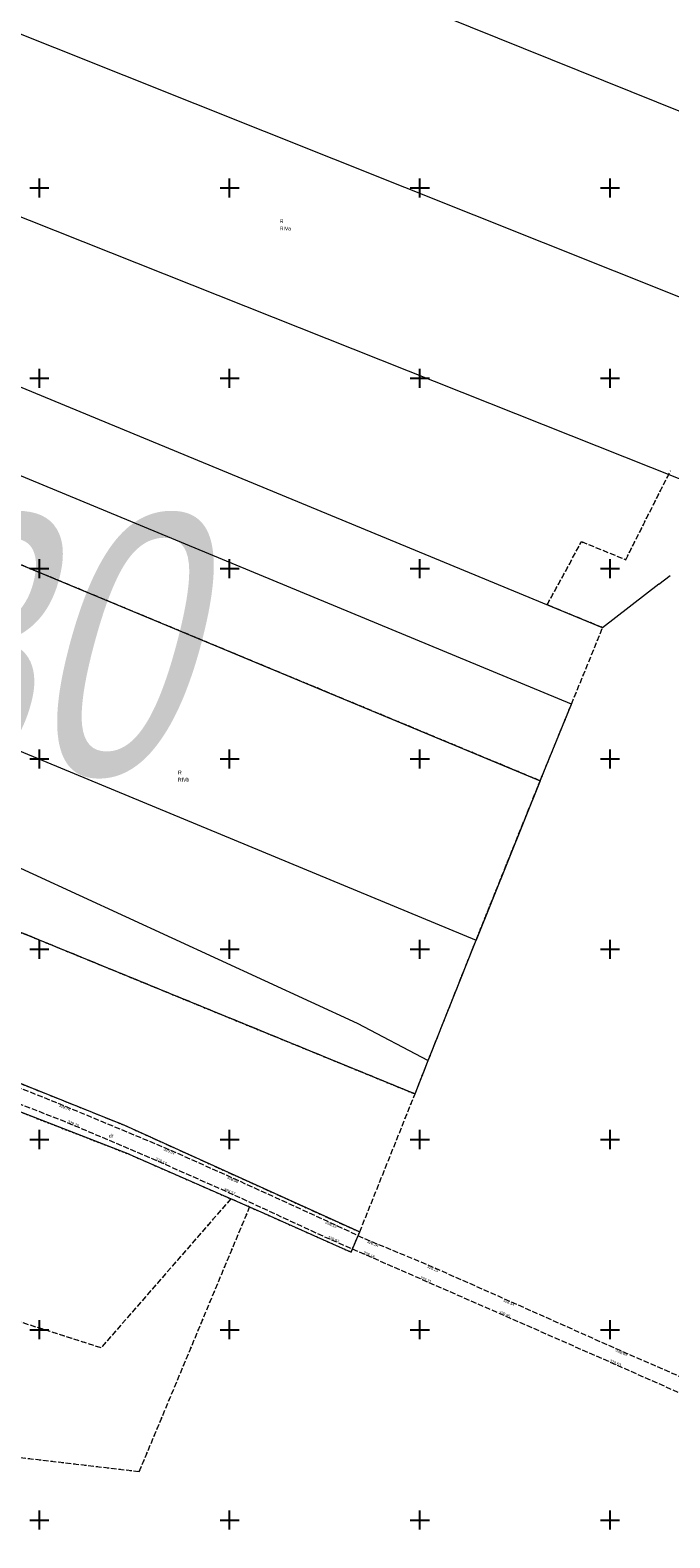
# Model space of a CAD drawing. Header units: metres. Extents: x 7523615 to 7533948, y 5492686 to 5502120.
# Tile 186 of 256: x 7531498 to 7531666, y 5496395 to 5496791. Entities that reach past the tile are written whole.
import ezdxf
from ezdxf.enums import TextEntityAlignment as Align

# ---------------------------------------------------------------- set-up
doc = ezdxf.new("R2010")
doc.units = ezdxf.units.M
for name, pattern in [('1.5_0.5', [2, 1.5, -0.5]), ('219-500', [0]), ('egkk-500', [2, 1.5, -0.5]), ('egug-500', [1, 0.5, -0.5])]:
    doc.linetypes.add(name, pattern=pattern)
doc.layers.get('0').update_dxf_attribs({"color": 2, "lineweight": 5})
doc.styles.get("Standard").update_dxf_attribs({"font": 'Working1250', "width": 0.75})

# ---------------------------------------------------------------- blocks, each defined once
blk = doc.blocks.new('203')
at = {"linetype": 'Continuous', "lineweight": 0}
h = blk.add_hatch(color=0, dxfattribs=at)
edge = h.paths.add_edge_path()
edge.add_arc((0, 0), 0.045, 0, 360)
blk = doc.blocks.new('PW01')
at = {"linetype": 'Continuous', "lineweight": 13}
h = blk.add_hatch(color=0, dxfattribs=at)
edge = h.paths.add_edge_path()
edge.add_arc((0, 0), 0.045, 0, 360)
blk = doc.blocks.new('RAMKA500K')
at = {"color": 0}
for p, q in [((0, 247.5), (0, 250)), ((0, 250), (2.5, 250)), ((47.5, 250), (52.5, 250)), ((50, 247.5), (50, 250)), ((97.5, 250), (102.5, 250)), ((100, 247.5), (100, 250)), ((147.5, 250), (152.5, 250)), ((150, 247.5), (150, 250)), ((197.5, 250), (202.5, 250)), ((200, 247.5), (200, 250)), ((247.5, 250), (252.5, 250)), ((250, 247.5), (250, 250)), ((297.5, 250), (302.5, 250)), ((300, 247.5), (300, 250)), ((347.5, 250), (352.5, 250)), ((350, 247.5), (350, 250)), ((397.5, 250), (400, 250)), ((400, 247.5), (400, 250)), ((0, 197.5), (0, 202.5)), ((50, 197.5), (50, 202.5)), ((100, 197.5), (100, 202.5)), ((150, 197.5), (150, 202.5)), ((200, 197.5), (200, 202.5)), ((250, 197.5), (250, 202.5)), ((300, 197.5), (300, 202.5)), ((350, 197.5), (350, 202.5)), ((400, 197.5), (400, 202.5)), ((0, 200), (2.5, 200)), ((47.5, 200), (52.5, 200)), ((97.5, 200), (102.5, 200)), ((147.5, 200), (152.5, 200)), ((197.5, 200), (202.5, 200)), ((247.5, 200), (252.5, 200)), ((297.5, 200), (302.5, 200)), ((347.5, 200), (352.5, 200)), ((397.5, 200), (400, 200)), ((0, 147.5), (0, 152.5)), ((50, 147.5), (50, 152.5)), ((100, 147.5), (100, 152.5)), ((150, 147.5), (150, 152.5)), ((200, 147.5), (200, 152.5)), ((250, 147.5), (250, 152.5)), ((300, 147.5), (300, 152.5)), ((350, 147.5), (350, 152.5)), ((400, 147.5), (400, 152.5)), ((0, 150), (2.5, 150)), ((47.5, 150), (52.5, 150)), ((97.5, 150), (102.5, 150)), ((147.5, 150), (152.5, 150)), ((197.5, 150), (202.5, 150)), ((247.5, 150), (252.5, 150)), ((297.5, 150), (302.5, 150)), ((347.5, 150), (352.5, 150)), ((397.5, 150), (400, 150)), ((0, 97.5), (0, 102.5)), ((0, 100), (2.5, 100)), ((47.5, 100), (52.5, 100)), ((50, 97.5), (50, 102.5)), ((97.5, 100), (102.5, 100)), ((100, 97.5), (100, 102.5)), ((147.5, 100), (152.5, 100)), ((150, 97.5), (150, 102.5)), ((197.5, 100), (202.5, 100)), ((200, 97.5), (200, 102.5)), ((247.5, 100), (252.5, 100)), ((250, 97.5), (250, 102.5)), ((297.5, 100), (302.5, 100)), ((300, 97.5), (300, 102.5)), ((347.5, 100), (352.5, 100)), ((350, 97.5), (350, 102.5)), ((397.5, 100), (400, 100)), ((400, 97.5), (400, 102.5)), ((0, 47.5), (0, 52.5)), ((50, 47.5), (50, 52.5)), ((100, 47.5), (100, 52.5)), ((150, 47.5), (150, 52.5)), ((200, 47.5), (200, 52.5)), ((250, 47.5), (250, 52.5)), ((300, 47.5), (300, 52.5)), ((350, 47.5), (350, 52.5)), ((400, 47.5), (400, 52.5)), ((0, 50), (2.5, 50)), ((47.5, 50), (52.5, 50)), ((97.5, 50), (102.5, 50)), ((147.5, 50), (152.5, 50)), ((197.5, 50), (202.5, 50)), ((247.5, 50), (252.5, 50)), ((297.5, 50), (302.5, 50)), ((347.5, 50), (352.5, 50)), ((397.5, 50), (400, 50)), ((0, 0), (0, 2.5)), ((0, 0), (2.5, 0)), ((47.5, 0), (52.5, 0)), ((50, 0), (50, 2.5)), ((97.5, 0), (102.5, 0)), ((100, 0), (100, 2.5)), ((147.5, 0), (152.5, 0)), ((150, 0), (150, 2.5)), ((197.5, 0), (202.5, 0)), ((200, 0), (200, 2.5)), ((247.5, 0), (252.5, 0)), ((250, 0), (250, 2.5)), ((297.5, 0), (302.5, 0)), ((300, 0), (300, 2.5)), ((347.5, 0), (352.5, 0)), ((350, 0), (350, 2.5)), ((397.5, 0), (400, 0)), ((400, 0), (400, 2.5))]:
    blk.add_line(p, q, dxfattribs=at)

msp = doc.modelspace()

# ---------------------------------------------------------------- linework, layer by layer
at = {"layer": '217-kontur klasyfikacyjny', "color": 7, "linetype": 'egkk-500', "lineweight": 18, "flags": 128}
for points in [[(7531631.63, 5496594.24), (7531428.73, 5496678.61)], [(7531654.13, 5496652.32), (7531665.88, 5496675.69)], [(7531633.47, 5496640.48), (7531642.51, 5496657.08)], [(7531642.51, 5496657.08), (7531654.13, 5496652.32)], [(7531648.05, 5496634.46), (7531633.47, 5496640.48)], [(7531639.84, 5496614.35), (7531648.05, 5496634.46)], [(7531631.63, 5496594.24), (7531639.84, 5496614.35)], [(7531614.77, 5496552.36), (7531631.63, 5496594.24)], [(7531598.73, 5496511.96), (7531453.39, 5496571.5)], [(7531602.21, 5496520.78), (7531614.77, 5496552.36)], [(7531439.03, 5496537.25), (7531522.34, 5496503.76)], [(7531598.73, 5496511.96), (7531602.21, 5496520.78)], [(7531584.19, 5496475.7), (7531598.73, 5496511.96)], [(7531522.34, 5496503.76), (7531584.19, 5496475.7)], [(7531550.32, 5496484.42), (7531516.21, 5496445.26)], [(7531526.27, 5496412.76), (7531555.27, 5496482.25)], [(7531555.27, 5496482.25), (7531550.32, 5496484.42)], [(7531516.21, 5496445.26), (7531465.65, 5496461.4)], [(7531453.28, 5496421.4), (7531526.27, 5496412.76)]]:
    msp.add_lwpolyline(points, dxfattribs=at)
at = {"layer": '218-kontur użytku gruntowego', "color": 7, "linetype": 'egug-500', "lineweight": 18, "flags": 128}
for points in [[(7531631.63, 5496594.24), (7531428.73, 5496678.61)], [(7531654.13, 5496652.32), (7531665.88, 5496675.69)], [(7531633.47, 5496640.48), (7531642.51, 5496657.08)], [(7531642.51, 5496657.08), (7531654.13, 5496652.32)], [(7531648.05, 5496634.46), (7531633.47, 5496640.48)], [(7531639.84, 5496614.35), (7531648.05, 5496634.46)], [(7531631.63, 5496594.24), (7531639.84, 5496614.35)], [(7531614.77, 5496552.36), (7531631.63, 5496594.24)], [(7531453.39, 5496571.5), (7531598.73, 5496511.96)], [(7531602.21, 5496520.78), (7531614.77, 5496552.36)], [(7531439.03, 5496537.25), (7531522.34, 5496503.76)], [(7531598.73, 5496511.96), (7531602.21, 5496520.78)], [(7531489.94, 5496509.18), (7531523.77, 5496496.04)], [(7531584.19, 5496475.7), (7531598.73, 5496511.96)], [(7531522.34, 5496503.76), (7531584.19, 5496475.7)], [(7531523.77, 5496496.04), (7531550.32, 5496484.42)], [(7531550.32, 5496484.42), (7531516.21, 5496445.26)], [(7531526.27, 5496412.76), (7531555.27, 5496482.25)], [(7531555.27, 5496482.25), (7531550.32, 5496484.42)], [(7531555.27, 5496482.25), (7531558.18, 5496480.98)], [(7531558.18, 5496480.98), (7531581.95, 5496470.42)], [(7531581.95, 5496470.42), (7531584.19, 5496475.7)], [(7531516.21, 5496445.26), (7531465.65, 5496461.4)], [(7531453.28, 5496421.4), (7531526.27, 5496412.76)]]:
    msp.add_lwpolyline(points, dxfattribs=at)
at = {"layer": '219-działka ewidencyjna', "color": 3, "linetype": '219-500', "lineweight": 18, "flags": 128}
for points in [[(7531746.32, 5496738.75), (7531459.56, 5496854.18)], [(7531448.79, 5496808.97), (7531724.45, 5496698.93)], [(7531454.49, 5496758.48), (7531689.27, 5496665.24)], [(7531648.05, 5496634.46), (7531484.83, 5496701.85)], [(7531396.82, 5496691.88), (7531631.63, 5496594.24)], [(7531639.84, 5496614.35), (7531476.83, 5496681.89)], [(7531662.81, 5496645.88), (7531665.77, 5496648.19)], [(7531662.81, 5496645.88), (7531648.05, 5496634.46)], [(7531428.5, 5496629.54), (7531614.77, 5496552.36)], [(7531631.63, 5496594.24), (7531639.84, 5496614.35)], [(7531449.46, 5496592.23), (7531583.55, 5496530.59)], [(7531631.63, 5496594.24), (7531614.77, 5496552.36)], [(7531453.39, 5496571.5), (7531598.73, 5496511.96)], [(7531602.21, 5496520.78), (7531614.77, 5496552.36)], [(7531439.03, 5496537.25), (7531522.34, 5496503.76)], [(7531583.55, 5496530.59), (7531602.21, 5496520.78)], [(7531598.73, 5496511.96), (7531602.21, 5496520.78)], [(7531523.77, 5496496.04), (7531463.73, 5496519.36)], [(7531522.34, 5496503.76), (7531584.19, 5496475.7)], [(7531523.77, 5496496.04), (7531558.18, 5496480.98)], [(7531558.18, 5496480.98), (7531581.95, 5496470.42)], [(7531581.95, 5496470.42), (7531584.19, 5496475.7)]]:
    msp.add_lwpolyline(points, dxfattribs=at)
at = {"layer": 'jezdnia', "color": 7, "linetype": '1.5_0.5', "lineweight": 18, "flags": 128}
msp.add_lwpolyline([(7531949.83, 5496313.06), (7531950.51, 5496309.7), (7531942.57, 5496312.34), (7531930.19, 5496317.83), (7531908.35, 5496327.98), (7531883.83, 5496338.77), (7531853.39, 5496352.37), (7531827.65, 5496363.59), (7531785.72, 5496382.37), (7531751.28, 5496397.42), (7531716.69, 5496412.49), (7531686.07, 5496425.5), (7531650.04, 5496441.47), (7531623.52, 5496453.14), (7531599.38, 5496463.71), (7531584.06, 5496470.44), (7531575.03, 5496474.37), (7531552.15, 5496484.97), (7531529.91, 5496494.83), (7531506.59, 5496504.72), (7531482.36, 5496514.16), (7531461.76, 5496522.54), (7531438.85, 5496531.14), (7531425.64, 5496537.01), (7531411.51, 5496543.25), (7531397.65, 5496548.95), (7531385.7, 5496553.89), (7531373.89, 5496558.57), (7531366.44, 5496562.75), (7531358.08, 5496566.84), (7531359.43, 5496569.57), (7531366.97, 5496565.44), (7531376.55, 5496561.82), (7531386.68, 5496557.71), (7531399.81, 5496552.2), (7531413.85, 5496546.55), (7531425.13, 5496541.46), (7531440.73, 5496534.73), (7531458.56, 5496527.9), (7531485.24, 5496517.43), (7531504.85, 5496509.56), (7531532.58, 5496498.03), (7531548.95, 5496490.75), (7531578.29, 5496477.35), (7531585.31, 5496474.02), (7531601.98, 5496467.13), (7531621.68, 5496458.4), (7531651.51, 5496445.09), (7531682.05, 5496431.77), (7531719.17, 5496415.83), (7531749.95, 5496402.24), (7531789.65, 5496385.1), (7531822.59, 5496370.11), (7531866.41, 5496351.13), (7531883.75, 5496343.19), (7531911.14, 5496331.22), (7531928.52, 5496323.19), (7531945.95, 5496315.19)], close=True, dxfattribs=at)

# ---------------------------------------------------------------- block references
at = {"layer": '203-punkt graniczny', "color": 3, "linetype": 'CONTINUOUS', "lineweight": 18}
for p in [(7531662.81, 5496645.88), (7531648.05, 5496634.46), (7531639.84, 5496614.35), (7531631.63, 5496594.24), (7531614.77, 5496552.36), (7531583.55, 5496530.59), (7531602.21, 5496520.78), (7531598.73, 5496511.96), (7531522.34, 5496503.76), (7531523.77, 5496496.04), (7531558.18, 5496480.98), (7531584.19, 5496475.7), (7531581.95, 5496470.42)]:
    msp.add_blockref('203', p, dxfattribs=at)
at = {"layer": 'pikieta sztuczna', "color": 7, "linetype": 'CONTINUOUS', "lineweight": 13}
for p in [(7531504.85, 5496509.56), (7531506.59, 5496504.72), (7531532.58, 5496498.03), (7531529.91, 5496494.83), (7531548.95, 5496490.75), (7531552.15, 5496484.97), (7531578.29, 5496477.35), (7531575.03, 5496474.37), (7531585.31, 5496474.02), (7531584.06, 5496470.44), (7531601.98, 5496467.13), (7531599.38, 5496463.71), (7531621.68, 5496458.4), (7531623.52, 5496453.14), (7531650.04, 5496441.47), (7531651.51, 5496445.09)]:
    msp.add_blockref('PW01', p, dxfattribs=at)
at = {"layer": 'Wstawianie ramki sekcyjnej z opisem', "color": 7, "linetype": 'CONTINUOUS', "lineweight": 13}
for p in [(7531200, 5496750), (7531600, 5496750), (7531200, 5496500), (7531600, 5496500), (7531200, 5496250), (7531600, 5496250)]:
    msp.add_blockref('RAMKA500K', p, dxfattribs=at)

# ---------------------------------------------------------------- texts
at = {"layer": '209-oznaczenie konturu klasyfikacyjnego', "color": 7, "linetype": 'CONTINUOUS', "lineweight": 18, "width": 0.79}
for s, p in [('RIVa', (7531563.21, 5496739.85)), ('RIVb', (7531536.45, 5496595.02))]:
    msp.add_text(s, height=1, dxfattribs=at).set_placement(p, align=Align.TOP_LEFT)
at = {"layer": '210-oznaczenie konturu użytku gruntowego', "color": 7, "linetype": 'CONTINUOUS', "lineweight": 18, "width": 0.79}
for s, p in [('R', (7531563.21, 5496740.75)), ('R', (7531536.45, 5496595.92)), ('dr', (7531518.26, 5496500.46))]:
    msp.add_text(s, height=1, dxfattribs=at).set_placement(p)
at = {"layer": '995-Tekst dodatkowy duży', "color": 6, "linetype": 'CONTINUOUS', "lineweight": 35, "oblique": 15, "width": 0.79}
msp.add_text('30', height=68.359, dxfattribs=at).set_placement((7531455.8, 5496595.79))
at = {"layer": 'pikieta sztuczna-Atr2', "color": 7, "width": 0.9}
for s, rotation, p in [('329.74', 337.422, (7531505.33, 5496509.36)), ('329.07', 336.024, (7531532.86, 5496497.9)), ('328.58', 335.453, (7531549.55, 5496490.48)), ('328.13', 335.453, (7531575.4, 5496478.67)), ('328.14', 337.544, (7531586.29, 5496473.61)), ('328.25', 336.099, (7531602.14, 5496467.06)), ('328.54', 335.954, (7531622.13, 5496458.2)), ('328.48', 336.435, (7531651.68, 5496445.02))]:
    msp.add_text(s, height=0.75, rotation=rotation, dxfattribs=at).set_placement(p, align=Align.TOP_LEFT)
for s, rotation, p in [('329.79', 337.018, (7531507.34, 5496504.4)), ('329.14', 336.09, (7531530.41, 5496494.61)), ('328.57', 336.09, (7531548.41, 5496486.63)), ('328.07', 336.48, (7531575.73, 5496474.06)), ('328.16', 336.284, (7531585.05, 5496470.01)), ('328.31', 336.353, (7531599.96, 5496463.46)), ('328.65', 336.353, (7531620.69, 5496454.38)), ('328.53', 336.248, (7531649.82, 5496441.57))]:
    msp.add_text(s, height=0.75, rotation=rotation, dxfattribs=at).set_placement(p)

doc.saveas('drawing.dxf')
